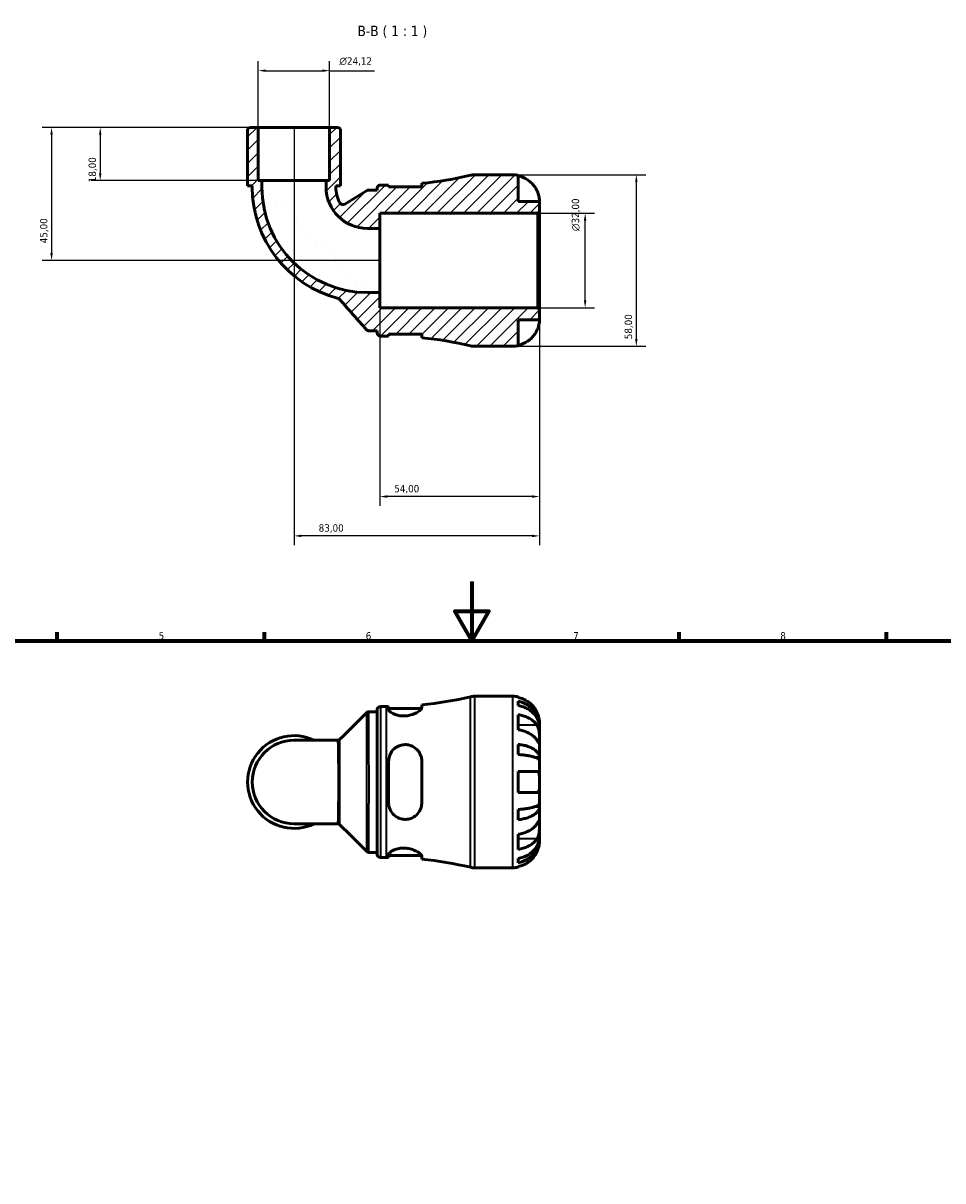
# Model space of a CAD drawing. Header units: millimetres. Extents: x 0 to 902, y 0 to 783.
# Tile 4 of 5: x 269 to 580, y 391 to 783. Entities that reach past the tile are written whole.
import ezdxf

# ---------------------------------------------------------------- set-up
doc = ezdxf.new("R2010")
doc.units = ezdxf.units.MM
for name, color, linetype, lineweight in [('Border (ISO)', 7, 'Continuous', 70), ('Dimension (ISO)', 7, 'Continuous', 25), ('Hatch (ISO)', 7, 'Continuous', 18), ('Symbol (ISO)', 7, 'Continuous', 25), ('Visible (ISO)', 7, 'Continuous', 50), ('Visible Narrow (ISO)', 7, 'Continuous', 35)]:
    doc.layers.add(name, color=color, linetype=linetype, lineweight=lineweight)
doc.styles.add('Label Text (ISO)', font='tahoma.ttf')
doc.styles.add('Note Text (ISO)', font='tahoma.ttf')
doc.dimstyles.new('Default (ISO)', dxfattribs={"dimtxt": 2.5, "dimasz": 2.5, "dimexe": 3.175, "dimexo": 0, "dimgap": 0.762, "dimtad": 1, "dimrnd": 1e-08, "dimzin": 0, "dimtxsty": 'Note Text (ISO)', "dimcen": 0.09, "dimdle": 10, "dimclrd": 256, "dimclre": 256, "dimclrt": 232, "dimazin": 0, "dimtfac": 1.40208, "dimtmove": 0, "dimatfit": 3, "dimfxl": 1, "dimtolj": 1, "dimtzin": 0, "dimlwd": -1, "dimlwe": -1, "dimarcsym": 0})

# ---------------------------------------------------------------- blocks, each defined once
blk = doc.blocks.new('Borders Default Border')
at = {"layer": 'Border (ISO)'}
for p, q in [((280.33, 574), (280.33, 576.9)), ((350.42, 574), (350.42, 576.9)), ((490.58, 574), (490.58, 576.9)), ((560.67, 574), (560.67, 576.9))]:
    blk.add_line(p, q, dxfattribs=at)
at = {"layer": 'Border (ISO)', "flags": 128}
for points in [[(420.5, 594), (420.5, 574), (414.73, 584), (426.27, 584), (420.5, 574)], [(20, 20), (20, 574), (821, 574), (821, 20), (20, 20)]]:
    blk.add_lwpolyline(points, dxfattribs=at)
at = {"layer": 'Border (ISO)', "color": 232, "true_color": 0xca0064, "char_height": 2.5, "attachment_point": 7, "style": 'Note Text (ISO)'}
for s, insert in [('5', (314.64, 574.35)), ('6', (384.66, 574.35)), ('7', (454.77, 574.4)), ('8', (524.81, 574.34))]:
    blk.add_mtext(s, dxfattribs=dict(at, insert=insert))
blk = doc.blocks.new('*D7')
at = {"layer": 'Defpoints', "color": 0, "transparency": 16777216}
for p in [(442.83, 718.55), (458.83, 718.55), (442.83, 686.55)]:
    blk.add_point(p, dxfattribs=at)
at = {"layer": 'Dimension (ISO)', "transparency": 16777216}
for p, q in [((442.83, 718.55), (462, 718.55)), ((458.83, 689.05), (458.83, 716.05)), ((442.83, 686.55), (462, 686.55))]:
    blk.add_line(p, q, dxfattribs=at)
for points in [[(458.41, 716.05), (459.24, 716.05), (458.83, 718.55)], [(458.41, 689.05), (459.24, 689.05), (458.83, 686.55)]]:
    blk.add_solid(points, dxfattribs=at)
at = {"layer": 'Dimension (ISO)', "color": 232, "true_color": 0xca0064, "transparency": 16777216, "insert": (454.3, 712.49), "char_height": 2.5, "attachment_point": 1, "rotation": 90, "style": 'Note Text (ISO)'}
blk.add_mtext('\\A1;\\fAIGDT|b0|i0;\\H2.5000;\\ln\\fTahoma|b0|i0;\\H2.5000;32,00', dxfattribs=at)
blk = doc.blocks.new('*D8')
at = {"layer": 'Defpoints', "color": 0, "transparency": 16777216}
for p in [(434.41, 731.55), (434.41, 673.55), (476.12, 673.55)]:
    blk.add_point(p, dxfattribs=at)
at = {"layer": 'Dimension (ISO)', "transparency": 16777216}
for p, q in [((434.41, 731.55), (479.3, 731.55)), ((476.12, 729.05), (476.12, 676.05)), ((434.41, 673.55), (479.3, 673.55))]:
    blk.add_line(p, q, dxfattribs=at)
for points in [[(475.71, 729.05), (476.54, 729.05), (476.12, 731.55)], [(475.71, 676.05), (476.54, 676.05), (476.12, 673.55)]]:
    blk.add_solid(points, dxfattribs=at)
at = {"layer": 'Dimension (ISO)', "color": 232, "true_color": 0xca0064, "transparency": 16777216, "insert": (472.18, 675.95), "char_height": 2.5, "attachment_point": 1, "rotation": 90, "style": 'Note Text (ISO)'}
blk.add_mtext('\\A1;58,00', dxfattribs=at)
blk = doc.blocks.new('*D9')
at = {"layer": 'Defpoints', "color": 0, "transparency": 16777216}
for p in [(348.35, 747.55), (294.91, 729.55), (349.55, 729.55)]:
    blk.add_point(p, dxfattribs=at)
at = {"layer": 'Dimension (ISO)', "transparency": 16777216}
for p, q in [((348.35, 747.55), (291.73, 747.55)), ((294.91, 745.05), (294.91, 732.05)), ((349.55, 729.55), (291.73, 729.55))]:
    blk.add_line(p, q, dxfattribs=at)
for points in [[(294.49, 745.05), (295.33, 745.05), (294.91, 747.55)], [(294.49, 732.05), (295.33, 732.05), (294.91, 729.55)]]:
    blk.add_solid(points, dxfattribs=at)
at = {"layer": 'Dimension (ISO)', "color": 232, "true_color": 0xca0064, "transparency": 16777216, "insert": (290.97, 729.03), "char_height": 2.5, "attachment_point": 1, "rotation": 90, "style": 'Note Text (ISO)'}
blk.add_mtext('\\A1;18,00', dxfattribs=at)
blk = doc.blocks.new('*D10')
at = {"layer": 'Defpoints', "color": 0, "transparency": 16777216}
for p in [(348.35, 747.55), (278.46, 702.55), (389.41, 702.55)]:
    blk.add_point(p, dxfattribs=at)
at = {"layer": 'Dimension (ISO)', "transparency": 16777216}
for p, q in [((348.35, 747.55), (275.28, 747.55)), ((278.46, 745.05), (278.46, 705.05)), ((389.41, 702.55), (275.28, 702.55))]:
    blk.add_line(p, q, dxfattribs=at)
for points in [[(278.04, 745.05), (278.88, 745.05), (278.46, 747.55)], [(278.04, 705.05), (278.88, 705.05), (278.46, 702.55)]]:
    blk.add_solid(points, dxfattribs=at)
at = {"layer": 'Dimension (ISO)', "color": 232, "true_color": 0xca0064, "transparency": 16777216, "insert": (274.53, 708.38), "char_height": 2.5, "attachment_point": 1, "rotation": 90, "style": 'Note Text (ISO)'}
blk.add_mtext('\\A1;45,00', dxfattribs=at)
blk = doc.blocks.new('*D11')
at = {"layer": 'Defpoints', "color": 0, "transparency": 16777216}
for p in [(372.46, 766.73), (348.35, 747.55), (372.46, 747.55)]:
    blk.add_point(p, dxfattribs=at)
at = {"layer": 'Dimension (ISO)', "transparency": 16777216}
for p, q in [((348.35, 747.55), (348.35, 769.9)), ((372.46, 747.55), (372.46, 769.9)), ((350.85, 766.73), (369.96, 766.73)), ((372.46, 766.73), (387.59, 766.73))]:
    blk.add_line(p, q, dxfattribs=at)
for points in [[(350.85, 767.15), (350.85, 766.31), (348.35, 766.73)], [(369.96, 767.15), (369.96, 766.31), (372.46, 766.73)]]:
    blk.add_solid(points, dxfattribs=at)
at = {"layer": 'Dimension (ISO)', "color": 232, "true_color": 0xca0064, "transparency": 16777216, "insert": (375.73, 771.25), "char_height": 2.5, "attachment_point": 1, "style": 'Note Text (ISO)'}
blk.add_mtext('\\A1;\\fAIGDT|b0|i0;\\H2.5000;\\ln\\fTahoma|b0|i0;\\H2.5000;24,12', dxfattribs=at)
blk = doc.blocks.new('*D12')
at = {"layer": 'Defpoints', "color": 0, "transparency": 16777216}
for p in [(389.41, 691.7), (443.41, 685.97), (389.41, 622.75)]:
    blk.add_point(p, dxfattribs=at)
at = {"layer": 'Dimension (ISO)', "transparency": 16777216}
for p, q in [((389.41, 691.7), (389.41, 619.58)), ((443.41, 685.97), (443.41, 619.58)), ((440.91, 622.75), (391.91, 622.75))]:
    blk.add_line(p, q, dxfattribs=at)
for points in [[(391.91, 623.17), (391.91, 622.33), (389.41, 622.75)], [(440.91, 623.17), (440.91, 622.33), (443.41, 622.75)]]:
    blk.add_solid(points, dxfattribs=at)
at = {"layer": 'Dimension (ISO)', "color": 232, "true_color": 0xca0064, "transparency": 16777216, "insert": (394.3, 626.68), "char_height": 2.5, "attachment_point": 1, "style": 'Note Text (ISO)'}
blk.add_mtext('\\A1;54,00', dxfattribs=at)
blk = doc.blocks.new('*D13')
at = {"layer": 'Defpoints', "color": 0, "transparency": 16777216}
for p in [(360.41, 747.55), (443.41, 685.97), (360.41, 609.44)]:
    blk.add_point(p, dxfattribs=at)
at = {"layer": 'Dimension (ISO)', "transparency": 16777216}
for p, q in [((360.41, 747.55), (360.41, 606.27)), ((443.41, 685.97), (443.41, 606.27)), ((440.91, 609.44), (362.91, 609.44))]:
    blk.add_line(p, q, dxfattribs=at)
for points in [[(362.91, 609.86), (362.91, 609.03), (360.41, 609.44)], [(440.91, 609.86), (440.91, 609.03), (443.41, 609.44)]]:
    blk.add_solid(points, dxfattribs=at)
at = {"layer": 'Dimension (ISO)', "color": 232, "true_color": 0xca0064, "transparency": 16777216, "insert": (368.76, 613.38), "char_height": 2.5, "attachment_point": 1, "style": 'Note Text (ISO)'}
blk.add_mtext('\\A1;83,00', dxfattribs=at)

msp = doc.modelspace()

# ---------------------------------------------------------------- hatches: boundary and pattern name
at = {"layer": 'Hatch (ISO)'}
h = msp.add_hatch(dxfattribs=at)
h.set_pattern_fill('ANSI31', color=256, scale=25.4, style=0)
h.set_pattern_definition([(45, (0, 0), (-2.245064, 2.245064), [])])
edge = h.paths.add_edge_path()
edge.add_ellipse((421.413, 679.348), major_axis=(-1.341, -5.643), ratio=1, start_angle=0, end_angle=13.36788)
edge.add_line((421.413, 673.548), (434.405, 673.548))
edge.add_ellipse((434.405, 682.548), major_axis=(0, -9), ratio=1, start_angle=0, end_angle=11.53696)
edge.add_line((436.205, 673.73), (436.205, 682.548))
edge.add_line((436.205, 682.548), (443.405, 682.548))
edge.add_line((443.405, 682.548), (443.405, 685.968))
edge.add_line((443.405, 685.968), (442.825, 686.548))
edge.add_line((442.825, 686.548), (389.405, 686.548))
edge.add_line((389.405, 686.548), (389.405, 691.696))
edge.add_line((389.405, 691.696), (385.237, 691.696))
edge.add_ellipse((385.237, 727.38), major_axis=(0, -35.685), ratio=1, start_angle=270, end_angle=360, ccw=False)
edge.add_line((349.553, 727.38), (349.553, 729.548))
edge.add_line((349.553, 729.548), (348.347, 729.548))
edge.add_line((348.347, 729.548), (348.347, 747.548))
edge.add_line((348.347, 747.548), (345.309, 747.548))
edge.add_line((345.309, 747.548), (344.729, 746.968))
edge.add_line((344.729, 746.968), (344.729, 727.748))
edge.add_line((344.729, 727.748), (346.297, 727.748))
edge.add_line((346.297, 727.748), (346.297, 727.38))
edge.add_ellipse((385.237, 727.38), major_axis=(-38.94, 0), ratio=1, start_angle=0, end_angle=75.21788)
edge.add_spline(control_points=[(375.302, 689.729), (375.412, 689.7), (375.518, 689.654), (375.712, 689.534), (375.8, 689.46), (375.875, 689.375)], knot_values=[-0.0685235, -0.0685235, -0.0685235, -0.0685235, -0.0342618, -0.0342618, 0, 0, 0, 0], degree=3, periodic=0)
edge.add_line((375.875, 689.375), (384.891, 679.161))
edge.add_spline(control_points=[(384.891, 679.161), (384.95, 679.094), (385.016, 679.035), (385.16, 678.932), (385.238, 678.889), (385.46, 678.798), (385.609, 678.768), (385.761, 678.768)], knot_values=[-0.0985278, -0.0985278, -0.0985278, -0.0985278, -0.0719213, -0.0719213, -0.0453148, -0.0453148, 0, 0, 0, 0], degree=3, periodic=0)
edge.add_line((385.761, 678.768), (388.477, 678.768))
edge.add_line((388.477, 678.768), (388.477, 678.188))
edge.add_ellipse((389.637, 678.188), major_axis=(-1.16, 0), ratio=1, start_angle=0, end_angle=90)
edge.add_line((389.637, 677.028), (391.717, 677.028))
edge.add_ellipse((391.717, 554.388), major_axis=(0, 122.64), ratio=1, start_angle=359.68231, end_angle=360, ccw=False)
edge.add_line((392.397, 677.026), (392.397, 677.668))
edge.add_line((392.397, 677.668), (403.597, 677.668))
edge.add_line((403.597, 677.668), (403.597, 676.452))
edge.add_ellipse((391.717, 554.388), major_axis=(11.88, 122.063), ratio=1, start_angle=352.19101, end_angle=360, ccw=False)
edge = h.paths.add_edge_path()
edge.add_ellipse((421.413, 725.748), major_axis=(0, 5.8), ratio=1, start_angle=0, end_angle=13.36788)
edge.add_ellipse((391.717, 850.708), major_axis=(28.355, -119.317), ratio=1, start_angle=352.19101, end_angle=360, ccw=False)
edge.add_line((403.597, 728.645), (403.597, 727.428))
edge.add_line((403.597, 727.428), (392.397, 727.428))
edge.add_line((392.397, 727.428), (392.397, 728.07))
edge.add_ellipse((391.717, 850.708), major_axis=(0.68, -122.638), ratio=1, start_angle=359.68231, end_angle=360, ccw=False)
edge.add_line((391.717, 728.068), (389.637, 728.068))
edge.add_ellipse((389.637, 726.908), major_axis=(0, 1.16), ratio=1, start_angle=0, end_angle=90)
edge.add_line((388.477, 726.908), (388.477, 726.328))
edge.add_line((388.477, 726.328), (385.565, 726.328))
edge.add_ellipse((385.565, 725.168), major_axis=(0, 1.16), ratio=1, start_angle=0, end_angle=31.5977)
edge.add_line((384.958, 726.156), (377.564, 721.608))
edge.add_ellipse((376.956, 722.596), major_axis=(0.608, -0.988), ratio=1, start_angle=268.41839, end_angle=360, ccw=False)
edge.add_ellipse((385.237, 727.38), major_axis=(-9.285, -5.364), ratio=1, start_angle=329.9839, end_angle=360, ccw=False)
edge.add_line((374.514, 727.38), (374.514, 727.748))
edge.add_line((374.514, 727.748), (376.081, 727.748))
edge.add_line((376.081, 727.748), (376.081, 746.968))
edge.add_line((376.081, 746.968), (375.501, 747.548))
edge.add_line((375.501, 747.548), (372.464, 747.548))
edge.add_line((372.464, 747.548), (372.464, 729.548))
edge.add_line((372.464, 729.548), (371.258, 729.548))
edge.add_line((371.258, 729.548), (371.258, 727.38))
edge.add_ellipse((385.237, 727.38), major_axis=(-13.979, 0), ratio=1, start_angle=0, end_angle=90)
edge.add_line((385.237, 713.401), (389.405, 713.401))
edge.add_line((389.405, 713.401), (389.405, 718.548))
edge.add_line((389.405, 718.548), (442.825, 718.548))
edge.add_line((442.825, 718.548), (443.405, 719.128))
edge.add_line((443.405, 719.128), (443.405, 722.548))
edge.add_line((443.405, 722.548), (436.205, 722.548))
edge.add_line((436.205, 722.548), (436.205, 731.366))
edge.add_ellipse((434.405, 722.548), major_axis=(1.8, 8.818), ratio=1, start_angle=0, end_angle=11.53696)
edge.add_line((434.405, 731.548), (421.413, 731.548))

# ---------------------------------------------------------------- linework, layer by layer
at = {"layer": 'Visible (ISO)'}
for p, q in [((345.309, 747.548), (344.729, 746.968)), ((344.729, 746.968), (344.729, 727.748)), ((348.347, 747.548), (345.309, 747.548)), ((348.347, 729.548), (348.347, 747.548)), ((372.464, 747.548), (348.347, 747.548)), ((375.501, 747.548), (372.464, 747.548)), ((372.464, 747.548), (372.464, 729.548)), ((376.081, 746.968), (375.501, 747.548)), ((376.081, 727.748), (376.081, 746.968)), ((349.553, 729.548), (348.347, 729.548)), ((349.553, 727.38), (349.553, 729.548)), ((371.258, 729.548), (349.553, 729.548)), ((372.464, 729.548), (371.258, 729.548)), ((371.258, 729.548), (371.258, 727.38)), ((391.717, 728.068), (389.637, 728.068)), ((392.397, 727.428), (392.397, 728.07)), ((403.597, 728.645), (403.597, 727.428)), ((434.405, 731.548), (421.413, 731.548)), ((436.205, 722.548), (436.205, 731.366)), ((344.729, 727.748), (346.297, 727.748)), ((346.297, 727.748), (346.297, 727.38)), ((374.514, 727.38), (374.514, 727.748)), ((374.514, 727.748), (376.081, 727.748)), ((384.958, 726.156), (377.564, 721.608)), ((388.477, 726.328), (385.565, 726.328)), ((388.477, 726.908), (388.477, 726.328)), ((403.597, 727.428), (392.397, 727.428)), ((443.405, 722.548), (436.205, 722.548)), ((443.405, 719.128), (443.405, 722.548)), ((389.405, 713.401), (389.405, 718.548)), ((389.405, 718.548), (442.825, 718.548)), ((442.825, 718.548), (443.405, 719.128)), ((442.825, 718.548), (442.825, 686.548)), ((443.405, 685.968), (443.405, 719.128)), ((385.237, 713.401), (389.405, 713.401)), ((389.405, 691.696), (389.405, 713.401)), ((389.405, 691.696), (385.237, 691.696)), ((389.405, 686.548), (389.405, 691.696)), ((442.825, 686.548), (389.405, 686.548)), ((443.405, 685.968), (442.825, 686.548)), ((443.405, 682.548), (443.405, 685.968)), ((436.205, 673.73), (436.205, 682.548)), ((436.205, 682.548), (443.405, 682.548)), ((385.761, 678.768), (388.477, 678.768)), ((388.477, 678.768), (388.477, 678.188)), ((392.397, 677.026), (392.397, 677.668)), ((392.397, 677.668), (403.597, 677.668)), ((403.597, 677.668), (403.597, 676.452)), ((389.637, 677.028), (391.717, 677.028)), ((421.413, 673.548), (434.405, 673.548)), ((403.597, 551.367), (403.597, 552.335)), ((421.413, 555.238), (434.405, 555.238)), ((436.205, 555.056), (436.205, 554.83)), ((436.205, 553.523), (436.205, 552.09)), ((385.722, 550.018), (388.477, 550.018)), ((388.477, 501.878), (388.477, 550.598)), ((389.637, 551.758), (391.717, 551.758)), ((392.397, 551.76), (392.397, 550.77)), ((392.397, 551.118), (403.537, 551.118)), ((436.205, 549.001), (436.205, 543.91)), ((443.405, 544.951), (443.387, 544.951)), ((443.405, 544.951), (443.405, 546.238)), ((443.405, 544.461), (443.405, 544.951)), ((443.405, 540.38), (443.405, 544.461)), ((375.096, 540.346), (360.405, 540.346)), ((443.405, 534.479), (443.405, 540.38)), ((436.205, 538.973), (436.205, 535.513)), ((392.397, 533.278), (392.397, 519.198)), ((403.597, 519.198), (403.597, 533.278)), ((443.405, 534.479), (442.08, 534.479)), ((443.405, 533.296), (443.405, 534.479)), ((443.405, 526.238), (443.405, 533.296)), ((436.205, 529.838), (436.205, 522.638)), ((443.405, 519.18), (443.405, 526.238)), ((436.205, 516.963), (436.205, 513.503)), ((443.405, 517.997), (442.08, 517.997)), ((443.405, 517.997), (443.405, 519.18)), ((443.405, 512.096), (443.405, 517.997)), ((360.405, 512.13), (375.096, 512.13)), ((443.405, 508.015), (443.405, 512.096)), ((436.205, 508.566), (436.205, 503.475)), ((443.405, 507.525), (443.387, 507.525)), ((443.405, 507.525), (443.405, 508.015)), ((443.405, 506.238), (443.405, 507.525)), ((385.722, 502.458), (388.477, 502.458)), ((392.397, 501.706), (392.397, 500.716)), ((392.397, 501.358), (403.537, 501.358)), ((403.597, 500.141), (403.597, 501.109)), ((389.637, 500.718), (391.717, 500.718)), ((421.413, 497.238), (434.405, 497.238)), ((436.205, 500.386), (436.205, 498.953)), ((436.205, 497.646), (436.205, 497.42))]:
    msp.add_line(p, q, dxfattribs=at)
for centre, radius, start, end in [((389.637, 726.908), 1.16, 90, 180), ((391.717, 850.708), 122.64, 270, 270.31769), ((391.717, 850.708), 122.64, 275.55889, 283.36788), ((421.413, 725.748), 5.8, 90, 103.36788), ((434.405, 722.548), 9, 78.46304, 90), ((385.237, 727.38), 38.94, 180, 255.21788), ((385.237, 727.38), 35.685, 180, 270), ((385.237, 727.38), 13.979, 180, 270), ((385.237, 727.38), 10.724, 180, 210.0161), ((385.565, 725.168), 1.16, 90, 121.5977), ((376.956, 722.596), 1.16, 210.0161, 301.5977), ((389.637, 678.188), 1.16, 180, 270), ((391.717, 554.388), 122.64, 89.68231, 90), ((391.717, 554.388), 122.64, 76.63212, 84.44111), ((421.413, 679.348), 5.8, 256.63212, 270), ((434.405, 682.548), 9, 270, 281.53696), ((391.717, 674.398), 122.64, 275.55889, 283.36788), ((421.413, 549.438), 5.8, 90, 103.36788), ((434.405, 546.238), 9, 78.46304, 90), ((389.637, 550.598), 1.16, 90, 180), ((391.717, 674.398), 122.64, 270, 270.31769), ((360.405, 526.238), 15.676, 64.15807, 295.84193), ((360.405, 526.238), 14.108, 90, 270), ((389.637, 501.878), 1.16, 180, 270), ((391.717, 378.078), 122.64, 89.68231, 90), ((391.717, 378.078), 122.64, 76.63212, 84.44111), ((421.413, 503.038), 5.8, 256.63212, 270), ((434.405, 506.238), 9, 270, 281.53696)]:
    msp.add_arc(centre, radius, start, end, dxfattribs=at)
for points, knots in [([(436.205, 731.141), (436.78, 731.023), (437.341, 730.845), (438.351, 730.425), (438.89, 730.141), (439.896, 729.465), (440.363, 729.074), (441.15, 728.283), (441.541, 727.811), (442.127, 726.929), (442.347, 726.536), (442.529, 726.148)], [0.17075309, 0.17075309, 0.17075309, 0.17075309, 0.33215152, 0.33215152, 0.49888818, 0.49888818, 0.66562485, 0.66562485, 0.83351137, 0.83351137, 0.95687373, 0.95687373, 0.95687373, 0.95687373]), ([(442.529, 726.148), (442.531, 726.145), (442.533, 726.141), (442.623, 725.948), (442.706, 725.757), (442.85, 725.396), (442.912, 725.227), (443.036, 724.855), (443.096, 724.655), (443.234, 724.125), (443.293, 723.816), (443.376, 723.242), (443.392, 722.997), (443.407, 722.643), (443.405, 722.548), (443.405, 722.548)], [-0.58332629, -0.58332629, -0.58332629, -0.58332629, -0.58206847, -0.58206847, -0.51861604, -0.51861604, -0.4628074, -0.4628074, -0.39473272, -0.39473272, -0.27692423, -0.27692423, -0.14288351, -0.14288351, 0, 0, 0, 0]), ([(375.302, 689.729), (375.412, 689.7), (375.518, 689.654), (375.712, 689.534), (375.8, 689.46), (375.875, 689.375)], [-0.068523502, -0.068523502, -0.068523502, -0.068523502, -0.034261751, -0.034261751, 0, 0, 0, 0]), ([(375.875, 689.375), (377.397, 687.651), (378.918, 685.928), (381.923, 682.523), (383.407, 680.842), (384.891, 679.161)], [-1.4146977, -1.4146977, -1.4146977, -1.4146977, -0.7251035, -0.7251035, -0.0523356, -0.0523356, -0.0523356, -0.0523356]), ([(443.405, 682.548), (443.405, 682.548), (443.405, 682.516), (443.403, 682.381), (443.401, 682.273), (443.379, 681.915), (443.35, 681.622), (443.243, 681.028), (443.183, 680.76), (443.045, 680.268), (442.976, 680.052), (442.816, 679.609), (442.725, 679.383), (442.594, 679.089), (442.562, 679.018), (442.529, 678.948)], [-2.49913258, -2.49913258, -2.49913258, -2.49913258, -2.41505436, -2.41505436, -2.32384732, -2.32384732, -2.1841143, -2.1841143, -2.08674766, -2.08674766, -2.01440674, -2.01440674, -1.93994266, -1.93994266, -1.91637503, -1.91637503, -1.91637503, -1.91637503]), ([(384.891, 679.161), (384.95, 679.094), (385.016, 679.035), (385.16, 678.932), (385.238, 678.889), (385.46, 678.798), (385.609, 678.768), (385.761, 678.768)], [-0.098527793, -0.098527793, -0.098527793, -0.098527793, -0.071921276, -0.071921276, -0.045314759, -0.045314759, 0, 0, 0, 0]), ([(403.597, 677.419), (403.597, 677.487), (403.581, 677.561), (403.546, 677.648), (403.542, 677.658), (403.537, 677.668)], [-1.947270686, -1.947270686, -1.947270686, -1.947270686, -1.871088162, -1.871088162, -1.861455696, -1.861455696, -1.861455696, -1.861455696]), ([(442.529, 678.948), (442.347, 678.561), (442.127, 678.168), (441.541, 677.286), (441.15, 676.814), (440.363, 676.023), (439.896, 675.631), (438.89, 674.956), (438.351, 674.672), (437.341, 674.252), (436.78, 674.074), (436.205, 673.956)], [4.42788405, 4.42788405, 4.42788405, 4.42788405, 4.5512464, 4.5512464, 4.71913293, 4.71913293, 4.88586959, 4.88586959, 5.05260626, 5.05260626, 5.21400469, 5.21400469, 5.21400469, 5.21400469]), ([(442.529, 549.838), (442.347, 550.226), (442.127, 550.618), (441.541, 551.5), (441.15, 551.973), (440.363, 552.763), (439.896, 553.155), (438.89, 553.831), (438.351, 554.115), (437.341, 554.535), (436.78, 554.712), (436.205, 554.83)], [4.42788405, 4.42788405, 4.42788405, 4.42788405, 4.5512464, 4.5512464, 4.71913293, 4.71913293, 4.88586959, 4.88586959, 5.05260626, 5.05260626, 5.21400469, 5.21400469, 5.21400469, 5.21400469]), ([(436.205, 553.523), (436.782, 553.408), (437.346, 553.236), (438.358, 552.83), (438.898, 552.556), (439.904, 551.903), (440.372, 551.525), (441.158, 550.763), (441.548, 550.308), (442.222, 549.33), (442.505, 548.806), (442.931, 547.808), (443.113, 547.241), (443.35, 546.083), (443.405, 545.492), (443.405, 544.951)], [0.1707461, 0.1707461, 0.1707461, 0.1707461, 0.33284, 0.33284, 0.4994944, 0.4994944, 0.6661487, 0.6661487, 0.8332087, 0.8332087, 1.0002688, 1.0002688, 1.1679728, 1.1679728, 1.3356767, 1.3356767, 1.3356767, 1.3356767]), ([(443.405, 544.461), (443.405, 544.943), (443.35, 545.469), (443.113, 546.499), (442.931, 547.004), (442.505, 547.892), (442.222, 548.358), (441.548, 549.229), (441.158, 549.633), (440.372, 550.312), (439.904, 550.648), (438.898, 551.229), (438.358, 551.473), (437.346, 551.835), (436.782, 551.988), (436.205, 552.09)], [4.0142509, 4.0142509, 4.0142509, 4.0142509, 4.1819549, 4.1819549, 4.3496588, 4.3496588, 4.5167189, 4.5167189, 4.6837789, 4.6837789, 4.8504333, 4.8504333, 5.0170876, 5.0170876, 5.1791816, 5.1791816, 5.1791816, 5.1791816]), ([(384.897, 549.673), (384.924, 549.701), (384.955, 549.73), (385.028, 549.789), (385.07, 549.82), (385.168, 549.879), (385.224, 549.908), (385.348, 549.958), (385.417, 549.98), (385.565, 550.01), (385.643, 550.018), (385.722, 550.018)], [3.1389397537, 3.1389397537, 3.1389397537, 3.1389397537, 3.1394743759, 3.1394743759, 3.140008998, 3.140008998, 3.1405436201, 3.1405436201, 3.1410782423, 3.1410782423, 3.1416128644, 3.1416128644, 3.1416128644, 3.1416128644]), ([(403.597, 551.367), (403.597, 551.299), (403.581, 551.226), (403.476, 550.965), (403.319, 550.759), (402.773, 550.245), (402.325, 549.93), (401.24, 549.359), (400.614, 549.102), (399.387, 548.765), (398.824, 548.661), (397.713, 548.565), (397.183, 548.566), (396.072, 548.667), (395.514, 548.778), (394.384, 549.114), (393.851, 549.355), (392.988, 549.876), (392.674, 550.156), (392.437, 550.539), (392.397, 550.659), (392.397, 550.77)], [-1.9472707, -1.9472707, -1.9472707, -1.9472707, -1.8710882, -1.8710882, -1.6922217, -1.6922217, -1.4495013, -1.4495013, -1.2189553, -1.2189553, -1.0437434, -1.0437434, -0.8832147, -0.8832147, -0.698301, -0.698301, -0.4688917, -0.4688917, -0.2243388, -0.2243388, -0.1030784, -0.1030784, -0.1030784, -0.1030784]), ([(436.205, 549.001), (436.78, 548.918), (437.341, 548.792), (438.351, 548.495), (438.89, 548.294), (439.896, 547.817), (440.363, 547.54), (441.15, 546.981), (441.541, 546.647), (442.127, 546.023), (442.347, 545.745), (442.529, 545.471)], [0.17075309, 0.17075309, 0.17075309, 0.17075309, 0.33215152, 0.33215152, 0.49888818, 0.49888818, 0.66562485, 0.66562485, 0.83351137, 0.83351137, 0.95687373, 0.95687373, 0.95687373, 0.95687373]), ([(443.405, 546.238), (443.405, 546.238), (443.405, 546.271), (443.403, 546.406), (443.401, 546.513), (443.379, 546.871), (443.35, 547.164), (443.243, 547.759), (443.183, 548.026), (443.045, 548.518), (442.976, 548.734), (442.816, 549.177), (442.725, 549.403), (442.594, 549.697), (442.562, 549.768), (442.529, 549.838)], [-2.49913258, -2.49913258, -2.49913258, -2.49913258, -2.41505436, -2.41505436, -2.32384732, -2.32384732, -2.1841143, -2.1841143, -2.08674766, -2.08674766, -2.01440674, -2.01440674, -1.93994266, -1.93994266, -1.91637503, -1.91637503, -1.91637503, -1.91637503]), ([(442.529, 545.471), (442.588, 545.383), (442.645, 545.289), (442.795, 545.011), (442.882, 544.816), (443.039, 544.389), (443.106, 544.158), (443.24, 543.578), (443.294, 543.225), (443.375, 542.419), (443.392, 541.973), (443.407, 541.116), (443.405, 540.717), (443.405, 540.38)], [-0.58004807, -0.58004807, -0.58004807, -0.58004807, -0.5384523, -0.5384523, -0.46383793, -0.46383793, -0.3862639, -0.3862639, -0.27840269, -0.27840269, -0.14277912, -0.14277912, 0, 0, 0, 0]), ([(375.096, 540.346), (375.168, 540.346), (375.24, 540.353), (375.378, 540.379), (375.444, 540.398), (375.566, 540.444), (375.622, 540.471), (375.721, 540.528), (375.764, 540.558), (375.841, 540.618), (375.874, 540.647), (375.903, 540.675)], [-1.530945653, -1.530945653, -1.530945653, -1.530945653, -1.527045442, -1.527045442, -1.52314523, -1.52314523, -1.519245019, -1.519245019, -1.515344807, -1.515344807, -1.511444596, -1.511444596, -1.511444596, -1.511444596]), ([(442.529, 540.38), (442.347, 540.654), (442.127, 540.932), (441.541, 541.555), (441.15, 541.889), (440.363, 542.449), (439.896, 542.726), (438.89, 543.203), (438.351, 543.404), (437.341, 543.701), (436.78, 543.827), (436.205, 543.91)], [4.42788405, 4.42788405, 4.42788405, 4.42788405, 4.5512464, 4.5512464, 4.71913293, 4.71913293, 4.88586959, 4.88586959, 5.05260626, 5.05260626, 5.21400469, 5.21400469, 5.21400469, 5.21400469]), ([(443.405, 540.38), (443.405, 540.197), (443.405, 540.034), (443.404, 539.745), (443.402, 539.623), (443.387, 539.401), (443.369, 539.332), (443.293, 539.32), (443.237, 539.37), (443.1, 539.542), (443.032, 539.637), (442.875, 539.864), (442.787, 539.995), (442.638, 540.217), (442.585, 540.297), (442.529, 540.38)], [0, 0, 0, 0, 0.07774953, 0.07774953, 0.16081914, 0.16081914, 0.27783798, 0.27783798, 0.3882896, 0.3882896, 0.46542959, 0.46542959, 0.54035429, 0.54035429, 0.57953204, 0.57953204, 0.57953204, 0.57953204]), ([(392.397, 533.278), (392.397, 533.525), (392.414, 533.771), (392.527, 534.624), (392.706, 535.211), (393.288, 536.39), (393.72, 536.963), (394.746, 537.885), (395.32, 538.244), (396.465, 538.692), (397.002, 538.816), (398.096, 538.904), (398.636, 538.867), (399.805, 538.619), (400.407, 538.372), (401.581, 537.645), (402.125, 537.133), (402.985, 535.93), (403.299, 535.236), (403.552, 534.096), (403.597, 533.689), (403.597, 533.278)], [-1.9319363, -1.9319363, -1.9319363, -1.9319363, -1.8545943, -1.8545943, -1.6615217, -1.6615217, -1.4361076, -1.4361076, -1.2279188, -1.2279188, -1.0617349, -1.0617349, -0.8979327, -0.8979327, -0.6964936, -0.6964936, -0.4592657, -0.4592657, -0.2174755, -0.2174755, -0.0886828, -0.0886828, -0.0886828, -0.0886828]), ([(436.205, 538.973), (436.782, 538.913), (437.346, 538.822), (438.358, 538.609), (438.898, 538.466), (439.904, 538.124), (440.372, 537.925), (441.158, 537.526), (441.548, 537.288), (442.222, 536.775), (442.505, 536.5), (442.931, 535.977), (443.113, 535.68), (443.35, 535.073), (443.405, 534.763), (443.405, 534.479)], [0.1707461, 0.1707461, 0.1707461, 0.1707461, 0.33284, 0.33284, 0.4994944, 0.4994944, 0.6661487, 0.6661487, 0.8332087, 0.8332087, 1.0002688, 1.0002688, 1.1679728, 1.1679728, 1.3356767, 1.3356767, 1.3356767, 1.3356767]), ([(443.405, 533.296), (443.405, 533.436), (443.35, 533.589), (443.113, 533.889), (442.931, 534.035), (442.505, 534.293), (442.222, 534.429), (441.548, 534.682), (441.158, 534.799), (440.372, 534.997), (439.904, 535.094), (438.898, 535.263), (438.358, 535.334), (437.346, 535.439), (436.782, 535.484), (436.205, 535.513)], [4.0142509, 4.0142509, 4.0142509, 4.0142509, 4.1819549, 4.1819549, 4.3496588, 4.3496588, 4.5167189, 4.5167189, 4.6837789, 4.6837789, 4.8504333, 4.8504333, 5.0170876, 5.0170876, 5.1791816, 5.1791816, 5.1791816, 5.1791816]), ([(436.205, 529.838), (436.78, 529.838), (437.341, 529.838), (438.351, 529.838), (438.89, 529.838), (439.896, 529.838), (440.363, 529.838), (441.15, 529.838), (441.541, 529.838), (442.127, 529.838), (442.347, 529.838), (442.529, 529.838)], [0.17075309, 0.17075309, 0.17075309, 0.17075309, 0.33215152, 0.33215152, 0.49888818, 0.49888818, 0.66562485, 0.66562485, 0.83351137, 0.83351137, 0.95687373, 0.95687373, 0.95687373, 0.95687373]), ([(442.529, 529.838), (442.597, 529.838), (442.661, 529.829), (442.811, 529.786), (442.891, 529.74), (443.04, 529.603), (443.106, 529.508), (443.24, 529.217), (443.294, 528.999), (443.375, 528.417), (443.392, 528.038), (443.407, 527.184), (443.405, 526.713), (443.405, 526.238)], [-0.57647647, -0.57647647, -0.57647647, -0.57647647, -0.52968676, -0.52968676, -0.46054026, -0.46054026, -0.38562403, -0.38562403, -0.27730827, -0.27730827, -0.14258086, -0.14258086, 0, 0, 0, 0]), ([(443.405, 526.238), (443.405, 525.958), (443.405, 525.678), (443.403, 525.11), (443.401, 524.825), (443.379, 524.147), (443.35, 523.785), (443.243, 523.282), (443.183, 523.112), (443.045, 522.881), (442.976, 522.804), (442.816, 522.692), (442.725, 522.657), (442.594, 522.64), (442.562, 522.638), (442.529, 522.638)], [-2.49913258, -2.49913258, -2.49913258, -2.49913258, -2.41505436, -2.41505436, -2.32384732, -2.32384732, -2.1841143, -2.1841143, -2.08674766, -2.08674766, -2.01440674, -2.01440674, -1.93994266, -1.93994266, -1.91637503, -1.91637503, -1.91637503, -1.91637503]), ([(442.529, 522.638), (442.347, 522.638), (442.127, 522.638), (441.541, 522.638), (441.15, 522.638), (440.363, 522.638), (439.896, 522.638), (438.89, 522.638), (438.351, 522.638), (437.341, 522.638), (436.78, 522.638), (436.205, 522.638)], [4.42788405, 4.42788405, 4.42788405, 4.42788405, 4.5512464, 4.5512464, 4.71913293, 4.71913293, 4.88586959, 4.88586959, 5.05260626, 5.05260626, 5.21400469, 5.21400469, 5.21400469, 5.21400469]), ([(403.597, 519.198), (403.597, 518.954), (403.581, 518.712), (403.476, 517.91), (403.319, 517.368), (402.773, 516.179), (402.325, 515.565), (401.24, 514.577), (400.614, 514.191), (399.387, 513.744), (398.824, 513.629), (397.713, 513.58), (397.183, 513.632), (396.072, 513.904), (395.514, 514.144), (394.384, 514.856), (393.851, 515.365), (392.988, 516.579), (392.674, 517.293), (392.437, 518.427), (392.397, 518.811), (392.397, 519.198)], [-1.9472707, -1.9472707, -1.9472707, -1.9472707, -1.8710882, -1.8710882, -1.6922217, -1.6922217, -1.4495013, -1.4495013, -1.2189553, -1.2189553, -1.0437434, -1.0437434, -0.8832147, -0.8832147, -0.698301, -0.698301, -0.4688917, -0.4688917, -0.2243388, -0.2243388, -0.1030784, -0.1030784, -0.1030784, -0.1030784]), ([(436.205, 516.963), (436.782, 516.992), (437.346, 517.037), (438.358, 517.142), (438.898, 517.213), (439.904, 517.382), (440.372, 517.479), (441.158, 517.677), (441.548, 517.794), (442.222, 518.047), (442.505, 518.183), (442.931, 518.441), (443.113, 518.587), (443.35, 518.887), (443.405, 519.04), (443.405, 519.18)], [0.1707461, 0.1707461, 0.1707461, 0.1707461, 0.33284, 0.33284, 0.4994944, 0.4994944, 0.6661487, 0.6661487, 0.8332087, 0.8332087, 1.0002688, 1.0002688, 1.1679728, 1.1679728, 1.3356767, 1.3356767, 1.3356767, 1.3356767]), ([(443.405, 517.997), (443.405, 517.713), (443.35, 517.403), (443.113, 516.796), (442.931, 516.499), (442.505, 515.976), (442.222, 515.701), (441.548, 515.188), (441.158, 514.95), (440.372, 514.551), (439.904, 514.352), (438.898, 514.01), (438.358, 513.867), (437.346, 513.654), (436.782, 513.563), (436.205, 513.503)], [4.0142509, 4.0142509, 4.0142509, 4.0142509, 4.1819549, 4.1819549, 4.3496588, 4.3496588, 4.5167189, 4.5167189, 4.6837789, 4.6837789, 4.8504333, 4.8504333, 5.0170876, 5.0170876, 5.1791816, 5.1791816, 5.1791816, 5.1791816]), ([(442.529, 512.096), (442.588, 512.184), (442.645, 512.269), (442.795, 512.494), (442.882, 512.623), (443.039, 512.849), (443.106, 512.942), (443.24, 513.108), (443.294, 513.156), (443.375, 513.143), (443.392, 513.051), (443.407, 512.699), (443.405, 512.432), (443.405, 512.096)], [-0.58004807, -0.58004807, -0.58004807, -0.58004807, -0.5384523, -0.5384523, -0.46383793, -0.46383793, -0.3862639, -0.3862639, -0.27840269, -0.27840269, -0.14277912, -0.14277912, 0, 0, 0, 0]), ([(375.903, 511.801), (375.874, 511.829), (375.841, 511.858), (375.764, 511.918), (375.721, 511.948), (375.622, 512.005), (375.566, 512.032), (375.444, 512.078), (375.378, 512.097), (375.24, 512.123), (375.168, 512.13), (375.096, 512.13)], [1.511456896, 1.511456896, 1.511456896, 1.511456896, 1.51535731, 1.51535731, 1.519257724, 1.519257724, 1.523158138, 1.523158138, 1.527058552, 1.527058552, 1.530958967, 1.530958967, 1.530958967, 1.530958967]), ([(436.205, 508.566), (436.78, 508.649), (437.341, 508.775), (438.351, 509.072), (438.89, 509.273), (439.896, 509.75), (440.363, 510.027), (441.15, 510.586), (441.541, 510.92), (442.127, 511.544), (442.347, 511.822), (442.529, 512.096)], [0.17075309, 0.17075309, 0.17075309, 0.17075309, 0.33215152, 0.33215152, 0.49888818, 0.49888818, 0.66562485, 0.66562485, 0.83351137, 0.83351137, 0.95687373, 0.95687373, 0.95687373, 0.95687373]), ([(443.405, 512.096), (443.405, 511.913), (443.405, 511.71), (443.404, 511.259), (443.402, 511.009), (443.387, 510.381), (443.369, 509.996), (443.293, 509.242), (443.237, 508.881), (443.1, 508.296), (443.032, 508.066), (442.875, 507.641), (442.787, 507.447), (442.638, 507.176), (442.585, 507.088), (442.529, 507.005)], [0, 0, 0, 0, 0.07774953, 0.07774953, 0.16081914, 0.16081914, 0.27783798, 0.27783798, 0.3882896, 0.3882896, 0.46542959, 0.46542959, 0.54035429, 0.54035429, 0.57953204, 0.57953204, 0.57953204, 0.57953204]), ([(436.205, 500.386), (436.782, 500.488), (437.346, 500.641), (438.358, 501.003), (438.898, 501.247), (439.904, 501.828), (440.372, 502.164), (441.158, 502.843), (441.548, 503.247), (442.222, 504.117), (442.505, 504.584), (442.931, 505.472), (443.113, 505.977), (443.35, 507.007), (443.405, 507.533), (443.405, 508.015)], [0.1707461, 0.1707461, 0.1707461, 0.1707461, 0.33284, 0.33284, 0.4994944, 0.4994944, 0.6661487, 0.6661487, 0.8332087, 0.8332087, 1.0002688, 1.0002688, 1.1679728, 1.1679728, 1.3356767, 1.3356767, 1.3356767, 1.3356767]), ([(443.405, 507.525), (443.405, 506.984), (443.35, 506.393), (443.113, 505.235), (442.931, 504.668), (442.505, 503.67), (442.222, 503.146), (441.548, 502.168), (441.158, 501.713), (440.372, 500.951), (439.904, 500.573), (438.898, 499.92), (438.358, 499.646), (437.346, 499.24), (436.782, 499.068), (436.205, 498.953)], [4.0142509, 4.0142509, 4.0142509, 4.0142509, 4.1819549, 4.1819549, 4.3496588, 4.3496588, 4.5167189, 4.5167189, 4.6837789, 4.6837789, 4.8504333, 4.8504333, 5.0170876, 5.0170876, 5.1791816, 5.1791816, 5.1791816, 5.1791816]), ([(442.529, 507.005), (442.347, 506.731), (442.127, 506.453), (441.541, 505.829), (441.15, 505.495), (440.363, 504.936), (439.896, 504.659), (438.89, 504.181), (438.351, 503.981), (437.341, 503.684), (436.78, 503.558), (436.205, 503.475)], [4.42788405, 4.42788405, 4.42788405, 4.42788405, 4.5512464, 4.5512464, 4.71913293, 4.71913293, 4.88586959, 4.88586959, 5.05260626, 5.05260626, 5.21400469, 5.21400469, 5.21400469, 5.21400469]), ([(442.529, 502.638), (442.597, 502.781), (442.661, 502.925), (442.811, 503.285), (442.891, 503.499), (443.04, 503.94), (443.106, 504.164), (443.24, 504.69), (443.294, 504.976), (443.375, 505.539), (443.392, 505.788), (443.407, 506.144), (443.405, 506.238), (443.405, 506.238)], [-0.57647647, -0.57647647, -0.57647647, -0.57647647, -0.52968676, -0.52968676, -0.46054026, -0.46054026, -0.38562403, -0.38562403, -0.27730827, -0.27730827, -0.14258086, -0.14258086, 0, 0, 0, 0]), ([(385.722, 502.458), (385.643, 502.458), (385.565, 502.466), (385.417, 502.496), (385.348, 502.518), (385.224, 502.568), (385.168, 502.597), (385.07, 502.656), (385.028, 502.687), (384.955, 502.746), (384.924, 502.775), (384.897, 502.803)], [6.2831816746, 6.2831816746, 6.2831816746, 6.2831816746, 6.2837163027, 6.2837163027, 6.2842509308, 6.2842509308, 6.2847855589, 6.2847855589, 6.285320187, 6.285320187, 6.2858548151, 6.2858548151, 6.2858548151, 6.2858548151]), ([(392.397, 501.706), (392.397, 501.777), (392.414, 501.852), (392.527, 502.124), (392.706, 502.336), (393.288, 502.804), (393.72, 503.058), (394.746, 503.485), (395.32, 503.659), (396.465, 503.858), (397.002, 503.904), (398.096, 503.893), (398.636, 503.838), (399.805, 503.619), (400.407, 503.436), (401.581, 502.963), (402.125, 502.664), (402.985, 502.062), (403.299, 501.76), (403.552, 501.354), (403.597, 501.224), (403.597, 501.109)], [-1.9319363, -1.9319363, -1.9319363, -1.9319363, -1.8545943, -1.8545943, -1.6615217, -1.6615217, -1.4361076, -1.4361076, -1.2279188, -1.2279188, -1.0617349, -1.0617349, -0.8979327, -0.8979327, -0.6964936, -0.6964936, -0.4592657, -0.4592657, -0.2174755, -0.2174755, -0.0886828, -0.0886828, -0.0886828, -0.0886828]), ([(436.205, 497.646), (436.78, 497.764), (437.341, 497.941), (438.351, 498.361), (438.89, 498.645), (439.896, 499.321), (440.363, 499.713), (441.15, 500.503), (441.541, 500.976), (442.127, 501.858), (442.347, 502.25), (442.529, 502.638)], [0.17075309, 0.17075309, 0.17075309, 0.17075309, 0.33215152, 0.33215152, 0.49888818, 0.49888818, 0.66562485, 0.66562485, 0.83351137, 0.83351137, 0.95687373, 0.95687373, 0.95687373, 0.95687373])]:
    msp.add_open_spline(points, degree=3, knots=knots, dxfattribs=at)
for points in [[(403.537, 727.428), (403.577, 727.517), (403.597, 727.601), (403.597, 727.678)], [(375.903, 540.675), (378.919, 543.632), (381.909, 546.651), (384.897, 549.673)], [(384.897, 502.803), (381.909, 505.825), (378.919, 508.844), (375.903, 511.801)]]:
    msp.add_open_spline(points, degree=3, dxfattribs=at)
at = {"layer": 'Visible Narrow (ISO)'}
for p, q in [((420.072, 497.75), (420.072, 554.726)), ((421.413, 554.881), (421.413, 497.595)), ((434.405, 497.595), (434.405, 554.881)), ((389.637, 551.444), (389.637, 501.032)), ((391.717, 501.032), (391.717, 551.444)), ((442.213, 545.471), (436.521, 545.471)), ((442.213, 507.005), (436.521, 507.005))]:
    msp.add_line(p, q, dxfattribs=at)
for points, knots in [([(384.895, 549.381), (384.894, 548.985), (384.893, 548.195), (384.892, 545.336), (384.892, 542.841), (384.891, 536.905), (384.891, 533.499), (384.891, 526.12), (384.891, 522.13), (384.891, 514.971), (384.891, 511.777), (384.892, 506.501), (384.893, 504.522), (384.894, 503.356), (384.895, 503.208), (384.895, 503.094)], [3.2962855, 3.2962855, 3.2962855, 3.2962855, 3.6180065, 3.6180065, 4.0925458, 4.0925458, 4.5526761, 4.5526761, 5.0512269, 5.0512269, 5.5262032, 5.5262032, 6.0349587, 6.0349587, 6.1285091, 6.1285091, 6.1285091, 6.1285091]), ([(385.73, 502.752), (385.732, 502.864), (385.733, 503.009), (385.742, 504.178), (385.748, 506.183), (385.755, 511.538), (385.758, 514.783), (385.761, 522.061), (385.761, 526.118), (385.76, 533.621), (385.758, 537.083), (385.753, 543.114), (385.749, 545.645), (385.74, 548.531), (385.736, 549.325), (385.73, 549.723)], [-6.1261032, -6.1261032, -6.1261032, -6.1261032, -6.0349587, -6.0349587, -5.5262032, -5.5262032, -5.0512269, -5.0512269, -4.5526761, -4.5526761, -4.0925458, -4.0925458, -3.6180065, -3.6180065, -3.2986913, -3.2986913, -3.2986913, -3.2986913]), ([(375.123, 540.187), (375.134, 540.071), (375.146, 539.891), (375.183, 539.084), (375.209, 538.183), (375.257, 535.491), (375.277, 533.532), (375.3, 529.158), (375.304, 526.756), (375.296, 522.015), (375.283, 519.693), (375.242, 515.951), (375.215, 514.494), (375.164, 512.912), (375.142, 512.499), (375.123, 512.29)], [-1.3778504, -1.3778504, -1.3778504, -1.3778504, -1.20949, -1.20949, -0.8271967, -0.8271967, -0.3504594, -0.3504594, 0.1216033, 0.1216033, 0.6124005, 0.6124005, 1.0771881, 1.0771881, 1.3778637, 1.3778637, 1.3778637, 1.3778637]), ([(375.88, 511.992), (375.869, 512.211), (375.865, 512.618), (375.861, 514.194), (375.864, 515.687), (375.871, 519.523), (375.874, 521.905), (375.876, 526.769), (375.875, 529.234), (375.87, 533.72), (375.866, 535.729), (375.862, 538.486), (375.862, 539.407), (375.871, 540.2), (375.874, 540.37), (375.88, 540.486)], [-1.3603118, -1.3603118, -1.3603118, -1.3603118, -1.0771881, -1.0771881, -0.6124005, -0.6124005, -0.1216033, -0.1216033, 0.3504594, 0.3504594, 0.8271967, 0.8271967, 1.20949, 1.20949, 1.3602995, 1.3602995, 1.3602995, 1.3602995])]:
    msp.add_open_spline(points, degree=3, knots=knots, dxfattribs=at)

# ---------------------------------------------------------------- block references
msp.add_blockref('Borders Default Border', (0, 0))

# ---------------------------------------------------------------- texts
at = {"layer": 'Symbol (ISO)', "insert": (381.864, 777.798), "char_height": 3.5, "attachment_point": 7, "style": 'Label Text (ISO)'}
msp.add_mtext('B-B ( 1 : 1 )', dxfattribs=at)

# ---------------------------------------------------------------- dimensions: what is measured, and where the dimension line sits
at = {"layer": 'Dimension (ISO)'}
for base, p1, p2, angle, override, picture, middle in [((372.464, 766.729), (348.347, 747.548), (372.464, 747.548), 180, {"dimdec": 2, "dimtp": 0, "dimtm": 0, "dimtdec": 2, "dimtofl": 0, "dimatfit": 2}, '*D11', (381.275, 766.729)), ((458.825, 718.548), (442.825, 686.548), (442.825, 718.548), 90, {"dimdec": 2, "dimtp": 0, "dimtm": 0, "dimtdec": 2, "dimtofl": 0, "dimatfit": 1}, '*D7', (458.825, 718.048))]:
    dim = msp.add_linear_dim(base=base, p1=p1, p2=p2, angle=angle, text='\\fAIGDT|b0|i0;\\H2.5000;\\ln\\fTahoma|b0|i0;\\H2.5000;<>', dimstyle='Default (ISO)', override=override, dxfattribs=at)
    dim.commit()
    dim.dimension.update_dxf_attribs({"geometry": picture, "text_midpoint": middle, "dimtype": 160})
for base, p1, p2, angle, picture, middle in [((278.459, 702.548), (348.347, 747.548), (389.405, 702.548), 270, '*D10', (278.459, 712.548)), ((294.91, 729.548), (348.347, 747.548), (349.553, 729.548), 270, '*D9', (294.91, 733.048)), ((360.405, 609.443), (443.405, 685.968), (360.405, 747.548), 180, '*D13', (372.905, 609.443)), ((476.122, 673.548), (434.405, 731.548), (434.405, 673.548), 90, '*D8', (476.122, 680.048)), ((389.405, 622.751), (443.405, 685.968), (389.405, 691.696), 180, '*D12', (398.405, 622.751))]:
    dim = msp.add_linear_dim(base=base, p1=p1, p2=p2, angle=angle, dimstyle='Default (ISO)', override={"dimdec": 2, "dimtp": 0, "dimtm": 0, "dimtdec": 2, "dimtofl": 0, "dimatfit": 1}, dxfattribs=at)
    dim.commit()
    dim.dimension.update_dxf_attribs({"geometry": picture, "text_midpoint": middle, "dimtype": 160})

doc.saveas('drawing.dxf')
